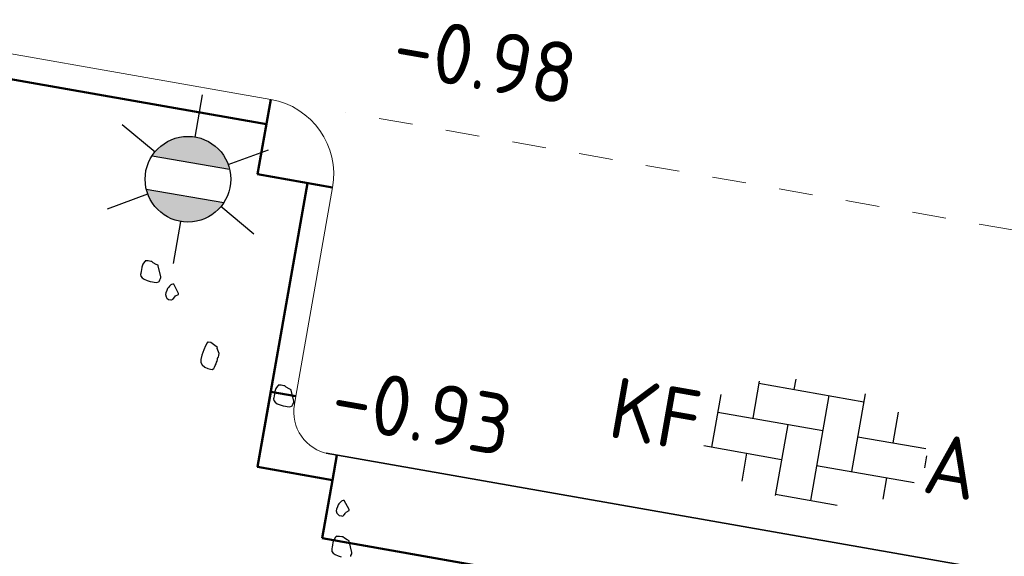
# Model space of a CAD drawing. Header units: metres. Extents: x 2514 to 227642, y 1683 to 852646.
# Tile 208 of 256: x 113809 to 113815, y 426378 to 426381. Entities that reach past the tile are written whole.
import ezdxf
from ezdxf.enums import TextEntityAlignment as Align

# ---------------------------------------------------------------- set-up
doc = ezdxf.new("R2010")
doc.units = ezdxf.units.M
doc.linetypes.add('VW-1-1_STREEP', pattern=[2, 1, -1])
doc.layers.get('Defpoints').update_dxf_attribs({"color": 244, "lineweight": 35})
for name, color, linetype, lineweight in [('N-WE-GR-BOOM-S', 94, 'Continuous', 25), ('N-WE-IE-MEUBILAIR_WEGMEUBILAIR_LICHTMAST-S', 7, 'Continuous', 25), ('N-WE-VH-KANTOPSLUITING_ACHTERKANTBAND-G', 1, 'Continuous', 50), ('N-WE-VH-KANTOPSLUITING_OPSLUITBAND_150X250-G', 1, 'Continuous', 35), ('N-WE-VH-KANTOPSLUITING_TALUDBAND-G', 2, 'Continuous', 35), ('N-WE-VH-KANTOPSLUITING_TROTTOIRBAND_130 150-G', 2, 'Continuous', 13), ('N-WE-VH-M', 7, 'Continuous', 18), ('N-WE-VH-NAP-T18', 1, 'Continuous', 18), ('N-WE-VH-VERHARDING_BETONSTRAATSTEEN-S', 1, 'Continuous', 25), ('N-WE-VH-VERHARDING_STRAATBAKSTEEN-S', 1, 'Continuous', 5), ('N-WE-VW-MARKERING_LANGS_STREEP_11_010-G', 7, 'VW-1-1_STREEP', 13)]:
    doc.layers.add(name, color=color, linetype=linetype, lineweight=lineweight)
doc.styles.add('ISO', font='NLCS-ISO.ttf')
doc.styles.add('NLCS-ISO', font='NLCS-ISO.ttf', dxfattribs={"height": 1.8})
doc.styles.add('NLCS-ISO-M200-T18', font='NLCS-ISO.ttf', dxfattribs={"height": 0.36})
doc.dimstyles.new('NLCS-M200-T18-PIJL_L2_H1', dxfattribs={"dimscale": 0.2, "dimtxt": 2.5, "dimasz": 1.8, "dimexe": 2, "dimexo": 2, "dimgap": 0.7, "dimtad": 1, "dimzin": 0, "dimdsep": 46, "dimtxsty": 'NLCS-ISO-M200-T18', "dimcen": 0, "dimdle": 2, "dimclrd": 256, "dimclre": 256, "dimclrt": 1, "dimadec": 1, "dimazin": 0, "dimtfac": 1, "dimtdec": 3, "dimtofl": 0, "dimtmove": 0, "dimatfit": 3, "dimfxl": 2, "dimfxlon": 1, "dimtfillclr": 256, "dimtolj": 1, "dimtzin": 0, "dimlwd": -1, "dimlwe": -1, "dimarcsym": 0})

# ---------------------------------------------------------------- blocks, each defined once
blk = doc.blocks.new('SVH-BSS_KEIFORMAAT_ELLEBOOG_KL-SO-flat-87')
at = {"layer": 'N-WE-VH-VERHARDING_BETONSTRAATSTEEN-S', "ltscale": 0.2}
for p, q in [((-0.3166, 0.3607), (-0.3553, 0.1409)), ((-0.1013, 0.3725), (-0.112, 0.3113)), ((-0.3189, 0.3477), (0.3016, 0.2384)), ((-0.5437, 0.2819), (-0.5985, -0.0295)), ((0.0948, 0.2748), (-0.0145, -0.3456)), ((0.3096, 0.2841), (0.2288, -0.1752)), ((-0.5621, 0.1773), (0.0584, 0.068)), ((0.5041, 0.1773), (0.472, -0.0048)), ((-0.1485, 0.1044), (-0.2224, -0.3155)), ((0.2652, 0.0316), (0.6665, -0.0391)), ((-0.6445, -0.0214), (-0.1849, -0.1024)), ((-0.3917, -0.066), (-0.4207, -0.2309)), ((0.6716, -0.0823), (0.6593, -0.1521)), ((0.0219, -0.1388), (0.5984, -0.2403)), ((0.4356, -0.2116), (0.4132, -0.3388)), ((-0.2213, -0.3092), (0.1442, -0.3736))]:
    blk.add_line(p, q, dxfattribs=at)
at = {"layer": 'N-WE-VH-VERHARDING_BETONSTRAATSTEEN-S', "style": 'NLCS-ISO'}
blk.add_attdef('FORMAAT', text='', height=0.36, rotation=350.01356, dxfattribs=at).set_placement((-0.6687, 0.1177), align=Align.MIDDLE_RIGHT)
blk.add_attdef('KLEUR', text='', height=0.36, rotation=350.01356, dxfattribs=at).set_placement((0.6687, -0.1177), align=Align.MIDDLE_LEFT)
at = {"layer": 'N-WE-VH-VERHARDING_BETONSTRAATSTEEN-S', "style": 'NLCS-ISO', "flags": 1}
blk.add_attdef('FUNCTIE', text='', height=0.36, rotation=350.01356, dxfattribs=at).set_placement((-0.1015, -0.7101), align=Align.MIDDLE_CENTER)
blk = doc.blocks.new('*D644')
at = {"layer": 'Defpoints', "color": 0, "transparency": 16777216}
for p in [(113812.9103, 426378.9594), (113809.1299, 426374.3002)]:
    blk.add_point(p, dxfattribs=at)
at = {"layer": 'N-WE-VH-M', "transparency": 16777216}
blk.add_line((113810.5992, 426376.1111), (113809.3567, 426374.5798), dxfattribs=at)
blk.add_solid([(113809.3101, 426374.6176), (113809.4033, 426374.542), (113809.1299, 426374.3002)], dxfattribs=at)
at = {"layer": 'N-WE-VH-M', "color": 1, "transparency": 16777216, "insert": (113809.8429, 426375.6868), "char_height": 0.36, "attachment_point": 5, "rotation": 50.94401, "style": 'NLCS-ISO-M200-T18'}
blk.add_mtext('\\A1;R=6.00', dxfattribs=at)
blk = doc.blocks.new('hoekblok inw. 25')
at = {"layer": 'N-WE-VH-KANTOPSLUITING_ACHTERKANTBAND-G', "ltscale": 0.2, "flags": 128}
blk.add_lwpolyline([(-0.45, 0.15), (-0.45, 0), (0, 0), (0, 0.45), (-0.15, 0.45)], dxfattribs=at)
at = {"layer": 'N-WE-VH-KANTOPSLUITING_TROTTOIRBAND_130 150-G', "ltscale": 0.2, "flags": 128}
blk.add_lwpolyline([(-0.15, 0.45), (-0.15, 0.4, -0.414214), (-0.4, 0.15), (-0.45, 0.15)], format="xyb", dxfattribs=at)
blk = doc.blocks.new('SGR-BOOM_11')
at = {"flags": 128}
for points in [[(1.603, 4.662), (1.548, 4.786), (1.548, 4.792), (1.523, 4.798), (1.486, 4.811), (1.467, 4.823), (1.461, 4.823), (1.455, 4.823), (1.424, 4.823), (1.393, 4.817), (1.387, 4.817), (1.387, 4.811), (1.381, 4.805), (1.368, 4.774), (1.362, 4.736), (1.362, 4.706), (1.362, 4.687), (1.362, 4.662), (1.362, 4.65), (1.368, 4.631), (1.387, 4.613), (1.412, 4.6), (1.449, 4.594), (1.486, 4.588), (1.517, 4.588), (1.536, 4.588), (1.566, 4.588), (1.585, 4.6), (1.591, 4.607), (1.597, 4.613), (1.597, 4.625), (1.603, 4.643), (1.603, 4.656), (1.603, 4.662)], [(1.843, 4.507), (1.767, 4.602), (1.761, 4.602), (1.755, 4.602), (1.742, 4.596), (1.736, 4.59), (1.724, 4.578), (1.724, 4.571), (1.712, 4.553), (1.705, 4.54), (1.699, 4.515), (1.693, 4.485), (1.693, 4.466), (1.705, 4.441), (1.717, 4.429), (1.736, 4.416), (1.767, 4.416), (1.773, 4.416), (1.792, 4.429), (1.792, 4.435), (1.798, 4.441), (1.804, 4.454), (1.804, 4.46), (1.811, 4.472), (1.843, 4.495), (1.843, 4.501), (1.843, 4.507)], [(2.406, 3.956), (2.319, 4), (2.288, 4), (2.282, 4), (2.275, 3.987), (2.263, 3.95), (2.251, 3.901), (2.238, 3.833), (2.238, 3.783), (2.245, 3.746), (2.263, 3.721), (2.3, 3.702), (2.337, 3.69), (2.369, 3.69), (2.387, 3.69), (2.406, 3.702), (2.412, 3.721), (2.418, 3.74), (2.424, 3.764), (2.424, 3.783), (2.43, 3.795), (2.43, 3.814), (2.43, 3.826), (2.43, 3.839), (2.437, 3.845), (2.437, 3.869), (2.437, 3.888), (2.406, 3.944), (2.406, 3.956)], [(3.406, 3.486), (3.35, 3.61), (3.35, 3.615), (3.325, 3.622), (3.288, 3.634), (3.269, 3.646), (3.263, 3.646), (3.257, 3.646), (3.226, 3.646), (3.195, 3.64), (3.189, 3.64), (3.189, 3.634), (3.183, 3.628), (3.17, 3.597), (3.164, 3.56), (3.164, 3.529), (3.164, 3.51), (3.164, 3.486), (3.164, 3.473), (3.17, 3.455), (3.189, 3.436), (3.214, 3.423), (3.251, 3.417), (3.288, 3.411), (3.319, 3.411), (3.338, 3.411), (3.368, 3.411), (3.387, 3.423), (3.393, 3.43), (3.399, 3.436), (3.399, 3.448), (3.406, 3.467), (3.406, 3.479), (3.406, 3.486)], [(4.271, 2.337), (4.195, 2.432), (4.189, 2.432), (4.183, 2.432), (4.171, 2.426), (4.164, 2.42), (4.152, 2.407), (4.152, 2.401), (4.14, 2.382), (4.133, 2.37), (4.127, 2.346), (4.121, 2.314), (4.121, 2.296), (4.133, 2.271), (4.146, 2.259), (4.164, 2.247), (4.195, 2.247), (4.201, 2.247), (4.22, 2.259), (4.22, 2.265), (4.226, 2.271), (4.233, 2.283), (4.233, 2.29), (4.239, 2.302), (4.271, 2.325), (4.271, 2.331), (4.271, 2.337)]]:
    blk.add_lwpolyline(points, close=True, dxfattribs=at)
blk.add_lwpolyline([(4.384, 1.795), (4.384, 1.807), (4.39, 1.826), (4.39, 1.838), (4.39, 1.844), (4.39, 1.844), (4.335, 1.968), (4.335, 1.975), (4.31, 1.981), (4.273, 1.993), (4.254, 2.005), (4.248, 2.005), (4.242, 2.005), (4.211, 2.005), (4.18, 1.999), (4.173, 1.999), (4.173, 1.993), (4.167, 1.987), (4.155, 1.956), (4.149, 1.919), (4.149, 1.888), (4.149, 1.869), (4.149, 1.844), (4.149, 1.832), (4.155, 1.813), (4.173, 1.795), (4.198, 1.783), (4.235, 1.776), (4.273, 1.77)], dxfattribs=at)
blk = doc.blocks.new('N-SIE-WEG_LICHTMAST-SO')
h = blk.add_hatch(color=256)
h.paths.add_polyline_path([(1.163, 0.5, 0.658505), (-1.163, 0.5)])
h.paths.add_polyline_path([(-1.163, -0.5, 0.658505), (1.163, -0.5)])
at = {"flags": 128}
for points in [[(0, 1.266), (0, 2.531)], [(-2.192, 1.266), (-1.096, 0.633)], [(1.096, 0.633), (2.192, 1.266)], [(-1.163, 0.5), (1.163, 0.5)], [(-1.163, -0.5), (1.163, -0.5)], [(-2.192, -1.266), (-1.096, -0.633)], [(2.192, -1.266), (1.096, -0.633)], [(0, -1.266), (0, -2.531)]]:
    blk.add_lwpolyline(points, dxfattribs=at)
at = {"ltscale": 0.5}
blk.add_circle((0, 0), 1.266, dxfattribs=at)
at = {"style": 'NLCS-ISO'}
blk.add_attdef('TYPE', text='', height=1.8, dxfattribs=at).set_placement((0, 2.531), align=Align.BOTTOM_CENTER)

msp = doc.modelspace()

# ---------------------------------------------------------------- linework, layer by layer
at = {"layer": 'N-WE-VH-KANTOPSLUITING_ACHTERKANTBAND-G', "ltscale": 0.2}
for p, q in [((113810.4928, 426380.4157), (113808.1621, 426380.8261)), ((113810.4408, 426378.3909), (113810.7362, 426380.0684)), ((113833.8688, 426373.9103), (113810.8233, 426377.9682))]:
    msp.add_line(p, q, dxfattribs=at)
msp.add_lwpolyline([(113810.884, 426380.0425), (113810.441, 426380.1202), (113810.5188, 426380.5634)], dxfattribs=at)
at = {"layer": 'N-WE-VH-KANTOPSLUITING_ACHTERKANTBAND-G', "ltscale": 0.2, "flags": 128}
msp.add_lwpolyline([(113810.8839, 426378.3124), (113810.8233, 426377.9682)], dxfattribs=at)
at = {"layer": 'N-WE-VH-KANTOPSLUITING_ACHTERKANTBAND-G', "ltscale": 0.2}
msp.add_arc((113812.9103, 426378.9594), 5.85, 170.01356, 260.05005, dxfattribs=at)
at = {"layer": 'N-WE-VH-KANTOPSLUITING_OPSLUITBAND_150X250-G', "ltscale": 0.2}
msp.add_arc((113812.9103, 426378.9594), 6, 170.01356, 260.05005, dxfattribs=at)
at = {"layer": 'N-WE-VH-KANTOPSLUITING_TALUDBAND-G', "ltscale": 0.1}
msp.add_line((113834.0183, 426374.3916), (113810.8462, 426378.4719), dxfattribs=at)
at = {"layer": 'N-WE-VH-KANTOPSLUITING_TROTTOIRBAND_130 150-G', "ltscale": 0.2}
for p, q in [((113810.5188, 426380.5634), (113808.1881, 426380.9738)), ((113810.6666, 426378.8079), (113810.8839, 426380.0422))]:
    msp.add_line(p, q, dxfattribs=at)
msp.add_arc((113810.4407, 426380.1202), 0.45, 350.01356, 80.01356, dxfattribs=at)
at = {"layer": 'N-WE-VW-MARKERING_LANGS_STREEP_11_010-G', "ltscale": 0.2}
msp.add_line((113834.5983, 426376.3234), (113810.9619, 426380.4854), dxfattribs=at)

# ---------------------------------------------------------------- block references
at = {"ltscale": 0.2, "rotation": 259.9471167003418}
msp.add_blockref('hoekblok inw. 25', (113810.4408, 426378.3909), dxfattribs=at)
at = {"layer": 'N-WE-GR-BOOM-S', "ltscale": 0.2, "xscale": 0.5, "yscale": 0.5, "rotation": 350.0500476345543}
msp.add_blockref('SGR-BOOM_11', (113808.6773, 426377.356), dxfattribs=at)
at = {"layer": 'N-WE-IE-MEUBILAIR_WEGMEUBILAIR_LICHTMAST-S', "xscale": 0.2, "yscale": 0.2, "zscale": 0.2, "rotation": 350.1566500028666}
msp.add_blockref('N-SIE-WEG_LICHTMAST-SO', (113810.0296, 426380.0912), dxfattribs=at)
at = {"layer": 'N-WE-VH-VERHARDING_STRAATBAKSTEEN-S', "ltscale": 0.2}
msp.add_blockref('SVH-BSS_KEIFORMAAT_ELLEBOOG_KL-SO-flat-87', (113813.7224, 426378.5374), dxfattribs=at).add_auto_attribs({'FORMAAT': 'KF', 'KLEUR': 'A'})

# ---------------------------------------------------------------- texts
at = {"layer": 'N-WE-VH-NAP-T18', "style": 'ISO'}
for s, p in [('-0.98', (113811.2221, 426380.7147)), ('-0.93', (113810.8576, 426378.635))]:
    msp.add_text(s, height=0.36, rotation=350.05005, dxfattribs=at).set_placement(p)

# ---------------------------------------------------------------- dimensions: what is measured, and where the dimension line sits
at = {"layer": 'N-WE-VH-M'}
dim = msp.add_radius_dim(center=(113812.9103, 426378.9594), mpoint=(113809.1299, 426374.3002), dimstyle='NLCS-M200-T18-PIJL_L2_H1', override={"dimpost": 'R=<>', "dimclrt": 1}, dxfattribs=at)
dim.commit()
dim.dimension.update_dxf_attribs({"geometry": '*D644', "text_midpoint": (113810.0914, 426375.4852), "dimtype": 164})

doc.saveas('drawing.dxf')
